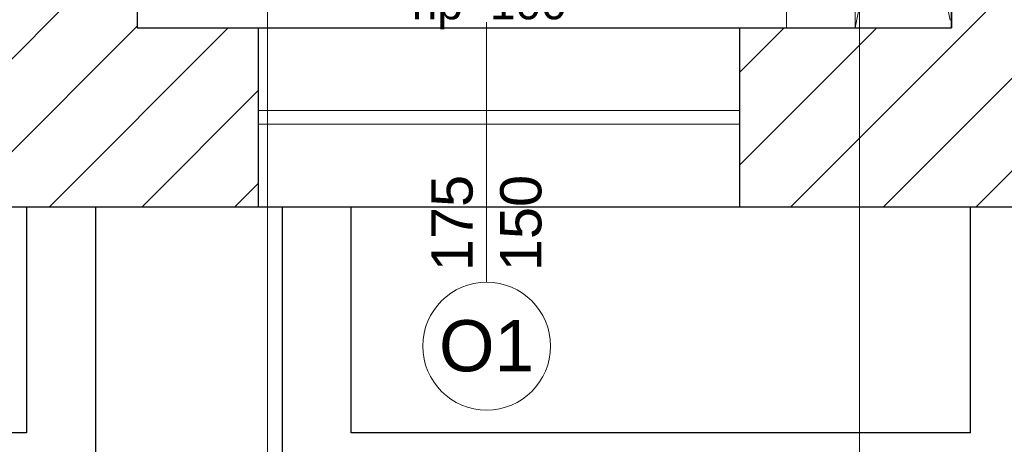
# Model space of a CAD drawing. Header units: millimetres. Extents: x 24385 to 79107, y -56478 to -23676.
# Tile 232 of 256: x 28286 to 28644, y -26096 to -25942. Entities that reach past the tile are written whole.
import ezdxf

# ---------------------------------------------------------------- set-up
doc = ezdxf.new("R2010")
doc.units = ezdxf.units.MM
doc.header["$LTSCALE"] = 2
doc.linetypes.add('ACAD_ISO02W100', pattern=[15, 12, -3])
for name, color, linetype, lineweight in [('0_OPIS', 7, 'Continuous', 13), ('3DPLAN_A_OKNA', 153, 'Continuous', 5), ('3DPLAN_A_TABELKA POMIESZCZEŃ', 7, 'Continuous', 0), ('A_STOL_OPIS', 55, 'Continuous', 5), ('A_ZESTAWIENIE STOLARKI', 3, 'Continuous', 15), ('AW_MEB_KUCH', 23, 'Continuous', 0), ('Opisy', 7, 'Continuous', 13)]:
    doc.layers.add(name, color=color, linetype=linetype, lineweight=lineweight)
for name, color, linetype in [('3DPLAN_A_KRESKOWANIE 1', 253, 'Continuous'), ('3DPLAN_A_OPIS', 8, 'Continuous'), ('3DPLAN_K_DZIAŁOWA NISKIE', 134, 'Continuous'), ('3DPLAN_K_NOŚNA', 7, 'Continuous'), ('3DPLAN_K_OBRYS', 243, 'Continuous'), ('3DPLAN_K_OBRYS WIDOK', 242, 'Continuous'), ('A_SCHODY', 6, 'Continuous')]:
    doc.layers.add(name, color=color, linetype=linetype)
doc.layers.add('3DPLAN_A_OBWIEDNIA', color=6, linetype='Continuous', plot=False)
doc.layers.add('FURNITURE ZD 1 500', color=7, linetype='Continuous', lineweight=13, true_color=0x9fa8a5)
doc.styles.add('ARIAL', font='arial.ttf')
doc.styles.add('TABEL1', font='txt')

# ---------------------------------------------------------------- blocks, each defined once
blk = doc.blocks.new('kondygnacja -1')
at = {"layer": '3DPLAN_A_KRESKOWANIE 1'}
h = blk.add_hatch(dxfattribs=at)
h.set_pattern_fill('ANSI31', color=256, scale=7.5, style=0)
h.set_pattern_definition([(45, (23044.838, -26883.88), (-16.83798, 16.83798), [])])
h.paths.add_polyline_path([(31677.49, -24430.84), (30214.87, -24430.84), (30214.87, -24470.84), (30429.61, -24470.84), (30429.61, -24477.84), (30447.61, -24477.84), (30447.61, -24818.84), (30476.61, -24818.84), (30476.61, -24470.84), (31012.61, -24470.84), (31012.61, -24478.84), (31079.61, -24478.84), (31079.61, -24470.84), (31638.61, -24470.84), (31638.61, -25036.84), (31079.61, -25036.84), (31079.61, -25028.84), (31012.61, -25028.84), (31012.61, -25036.84), (30611.38, -25036.84), (30611.38, -25072.84), (31023.61, -25072.84), (31034.61, -25082.84), (31034.61, -25330.84), (31023.61, -25340.84), (30831.4, -25340.84, -0.038531), (30832.58, -25356.18), (30832.58, -25371.84), (31079.61, -25371.84), (31079.61, -25072.84), (31638.61, -25072.84), (31638.61, -25943.84), (30832.58, -25943.84), (30832.58, -26009.84), (31677.49, -26009.84)])
h.paths.add_polyline_path([(30682.61, -26009.84), (30832.58, -26009.84), (30832.58, -25943.84), (30760.61, -25943.84), (30760.61, -25454.67), (30735.61, -25464.58), (30735.61, -25943.84), (30682.61, -25943.84)])
h.paths.add_polyline_path([(30679.61, -25371.84), (30735.61, -25371.84), (30735.61, -25464.58), (30760.61, -25454.67), (30760.61, -25371.84), (30832.58, -25371.84), (30832.58, -25356.18, 0.038531), (30831.4, -25340.84), (30679.61, -25340.84)])
h.paths.add_polyline_path([(30355.83, -25371.84), (30425.61, -25371.84), (30425.61, -25379.84), (30463.61, -25379.84), (30463.61, -25424.74), (30471.61, -25424.74), (30471.61, -25395.84), (30533.61, -25395.84), (30533.61, -25371.84), (30576.61, -25371.84), (30576.61, -25341.84), (30472.61, -25341.84), (30472.61, -25326.84), (30427.61, -25326.84), (30427.61, -25341.84), (30355.83, -25341.84)])
h.paths.add_polyline_path([(30456.61, -25936.84), (30425.61, -25936.84), (30425.61, -25945.84), (30380.61, -25945.84), (30380.61, -26009.84), (30512.61, -26009.84), (30512.61, -25943.84), (30466.61, -25943.84), (30466.61, -25712.84), (30456.61, -25712.84)])
h.paths.add_polyline_path([(28888.61, -25941.84), (28888.61, -26009.84), (29013.61, -26009.84), (29013.61, -25941.84)])
h.paths.add_polyline_path([(28591.17, -26009.84), (28591.17, -25944.84), (28547.61, -25944.84), (28547.61, -26009.84)])
h.paths.add_polyline_path([(28624.61, -25870.53), (28654.8, -25870.53), (28654.8, -25924.53), (28624.61, -25924.53), (28624.61, -25944.84), (28591.17, -25944.84), (28591.17, -26009.84), (28713.61, -26009.84), (28713.61, -25941.84), (28672.61, -25941.84), (28672.61, -25932.84), (28657.61, -25932.84), (28657.61, -25716.84), (28624.61, -25716.84)])
h.paths.add_polyline_path([(28372.61, -25944.84), (28328.61, -25944.84), (28328.61, -25907.84), (28282.61, -25907.84), (28282.61, -25944.84), (28248.61, -25944.84), (28248.61, -26009.84), (28372.61, -26009.84)])
h.paths.add_polyline_path([(28092.61, -25563.84), (28054.61, -25563.84), (28054.61, -25383.84), (28067.6, -25383.84), (28067.61, -25375.84), (28340.61, -25375.84), (28340.61, -25341.84), (28070.61, -25341.84), (28070.61, -25332.84), (28030.61, -25332.84), (28030.61, -25395.6), (28048.71, -25395.6), (28048.71, -25449.6), (28030.61, -25449.6), (28030.61, -26009.84), (28073.61, -26009.84), (28073.61, -25944.84), (28054.61, -25944.84), (28054.61, -25668.84), (28092.61, -25668.84)])
h.paths.add_polyline_path([(27949.61, -25495.75), (27949.61, -25507.75), (27983.29, -25507.75), (27983.29, -25521.75), (27949.61, -25521.75), (27949.61, -25531.84), (27999.61, -25531.84), (27999.61, -25934.84), (27982.61, -25934.84), (27982.61, -25942.84), (27947.61, -25942.84), (27947.61, -26009.84), (28026.62, -26009.84), (28026.62, -25449.6), (27999.61, -25449.6), (27999.61, -25463.84), (27949.61, -25463.84), (27949.61, -25481.75), (27983.29, -25481.75), (27983.29, -25495.75)])
h.paths.add_polyline_path([(27982.61, -25361.84), (27952.61, -25361.84), (27952.61, -25332.84), (28026.62, -25332.84), (28026.62, -25395.6), (27999.61, -25395.6), (27999.61, -25377.84), (27982.61, -25377.84)])
h.paths.add_polyline_path([(26818.61, -25892.84), (26781.49, -25892.84), (26781.49, -26009.84), (26894.54, -26009.84), (26894.54, -25942.84), (26830.61, -25942.84), (26830.61, -25930.84), (26818.61, -25930.84)])
h.paths.add_polyline_path([(26894.54, -26009.84), (27115.94, -26009.84), (27115.94, -25942.84), (26894.54, -25942.84)])
h.paths.add_polyline_path([(27115.94, -25942.84), (27115.94, -26009.84), (27466.61, -26009.84), (27466.61, -25942.84), (27427.61, -25942.84), (27427.61, -25933.84), (27384.61, -25933.84), (27384.61, -25942.84)])
h.paths.add_polyline_path([(27641.61, -25942.84), (27641.61, -26009.84), (27802.61, -26009.84), (27802.61, -25942.84)])
h.paths.add_polyline_path([(30621.1, -25040.47), (30688.37, -25040.47), (30688.37, -25072.87), (30621.1, -25072.87)], flags=24)
at = {"layer": '3DPLAN_A_OBWIEDNIA'}
blk.add_lwpolyline([(28054.61, -25944.84), (28282.61, -25944.84), (28282.61, -25907.84), (28328.61, -25907.84), (28328.61, -25944.84), (28624.61, -25944.84), (28624.61, -25385.84), (28612.61, -25385.84), (28612.61, -25375.84), (28067.61, -25375.84), (28067.61, -25383.84), (28054.61, -25383.84), (28054.61, -25563.84), (28092.61, -25563.84), (28092.61, -25668.84), (28054.61, -25668.84), (28054.61, -25944.84)], dxfattribs=at)
at = {"layer": '3DPLAN_A_OKNA'}
for p, q in [((28372.61, -25974.84), (28547.61, -25974.84)), ((28372.61, -25979.84), (28547.61, -25979.84))]:
    blk.add_line(p, q, dxfattribs=at)
at = {"layer": '3DPLAN_K_DZIAŁOWA NISKIE'}
blk.add_line((28372.61, -25944.84), (28547.61, -25944.84), dxfattribs=at)
at = {"layer": '3DPLAN_K_NOŚNA'}
for p, q in [((28624.61, -25944.84), (28624.61, -25716.84)), ((28624.61, -25716.84), (28624.61, -25944.84)), ((28328.61, -25907.84), (28328.61, -25944.84)), ((28328.61, -25944.84), (28372.61, -25944.84)), ((28372.61, -25944.84), (28372.61, -26009.84)), ((28547.61, -25944.84), (28547.61, -26009.84)), ((28547.61, -25944.84), (28624.61, -25944.84))]:
    blk.add_line(p, q, dxfattribs=at)
at = {"layer": '3DPLAN_K_OBRYS'}
for p, q in [((28248.61, -26009.84), (28372.61, -26009.84)), ((28547.61, -26009.84), (28713.61, -26009.84))]:
    blk.add_line(p, q, dxfattribs=at)
at = {"layer": '3DPLAN_K_OBRYS WIDOK'}
blk.add_line((28372.61, -26009.84), (28547.61, -26009.84), dxfattribs=at)
at = {"layer": 'A_SCHODY'}
for p, q in [((28288.49, -26009.84), (28288.49, -26091.84)), ((28313.49, -26009.84), (28313.49, -26117.84)), ((28381.49, -26117.84), (28381.49, -26009.84)), ((28406.49, -26091.84), (28406.49, -26009.84)), ((28631.49, -26091.84), (28631.49, -26009.84)), ((28288.49, -26091.84), (28062.49, -26091.84)), ((28631.49, -26091.84), (28406.49, -26091.84))]:
    blk.add_line(p, q, dxfattribs=at)
at = {"layer": 'A_STOL_OPIS'}
blk.add_line((28455.67, -26037.19), (28455.67, -25942.84), dxfattribs=at)
at = {"layer": 'A_ZESTAWIENIE STOLARKI', "ltscale": 0.25}
blk.add_circle((28455.67, -26060.41), 23.22, dxfattribs=at)
at = {"layer": 'AW_MEB_KUCH', "linetype": 'ACAD_ISO02W100', "ltscale": 0.5}
blk.add_lwpolyline([(28589.61, -25768.4), (28589.61, -25944.84), (28624.61, -25768.4), (28589.61, -25768.4), (28624.61, -25944.84)], dxfattribs=at)
at = {"layer": 'FURNITURE ZD 1 500', "lineweight": 0}
blk.add_lwpolyline([(28564.61, -25944.84), (28624.61, -25944.84), (28624.61, -25768.4), (28564.61, -25768.4)], close=True, dxfattribs=at)
at = {"layer": 'Opisy', "ltscale": 0.5}
for p, q in [((28376, -25807.72), (28376, -26168.28)), ((28591.17, -25809.06), (28591.17, -26402.98))]:
    blk.add_line(p, q, dxfattribs=at)
at = {"layer": '3DPLAN_A_OPIS', "color": 1, "lineweight": 30, "style": 'ARIAL'}
for tag, p in [('PRZESUNIĘCIE_WEJŚCIA', (27655.16, -24535.33)), ('WYŁĄCZONE', (27007.18, -24723.98)), ('Z_OPRACOWANIA', (26996.84, -24746.42)), ('WYŁĄCZONE', (30803.05, -24760.87)), ('Z_OPRACOWANIA', (30792.71, -24783.3)), ('WYŁĄCZONE', (28894.9, -24826.59)), ('Z_OPRACOWANIA', (28884.56, -24849.03)), ('POWIĘKSZENIE_WEJŚCIA', (28313.68, -25144.41)), ('POWIĘKSZENIE_WEJŚCIA', (29600.62, -25191.36)), ('POWIĘKSZENIE_WEJŚCIA', (28011.45, -25235.42)), ('WYŁĄCZONE', (29754.42, -25678.17)), ('Z_OPRACOWANIA', (29744.08, -25700.6)), ('WYJŚCIE_EWAKUACYJNE', (27763.79, -26106.07))]:
    blk.add_attdef(tag, p, '', height=12, dxfattribs=at)
at = {"layer": '3DPLAN_A_OPIS', "color": 0, "lineweight": 30, "style": 'ARIAL'}
for tag, p in [('UGUL_1', (29350.3, -24586.01)), ('UGUL_2', (29622.92, -24586.01)), ('UGUL_3', (29833.15, -24586.01))]:
    blk.add_attdef(tag, p, '', height=12, dxfattribs=at)
at = {"layer": '3DPLAN_A_TABELKA POMIESZCZEŃ', "ltscale": 0.5, "style": 'ARIAL'}
for tag, p in [('KURTYNA', (27861.91, -26064.85)), ('POWIETRZNA', (27861.91, -26084.56))]:
    blk.add_attdef(tag, p, '', height=12, dxfattribs=at)
at = {"layer": 'A_STOL_OPIS', "ltscale": 0.2, "insert": (28455.67, -26015.72), "char_height": 15, "attachment_point": 5, "rotation": 90, "style": 'TABEL1'}
blk.add_mtext_dynamic_manual_height_columns('\\pxqc;{\\fArial|b0|i0|c238|p34;175\\P150}', width=72.9007, gutter_width=100, heights=[0], dxfattribs=at)
at = {"layer": 'A_ZESTAWIENIE STOLARKI', "ltscale": 0.2, "style": 'TABEL1'}
for s, insert, char_height, attachment_point in [('\\pxqc;{\\fArial|b0|i0|c238|p34;hp=100}', (28420.17, -25929.77), 12, 1), ('{\\fArial|b0|i0|c238|p34;O1}', (28455.67, -26060.41), 18.59, 5)]:
    blk.add_mtext_dynamic_manual_height_columns(s, width=72.9007, gutter_width=100, heights=[0], dxfattribs=dict(at, insert=insert, char_height=char_height, attachment_point=attachment_point))

msp = doc.modelspace()

# ---------------------------------------------------------------- block references
at = {"layer": '0_OPIS'}
msp.add_blockref('kondygnacja -1', (0, 0), dxfattribs=at)

doc.saveas('drawing.dxf')
